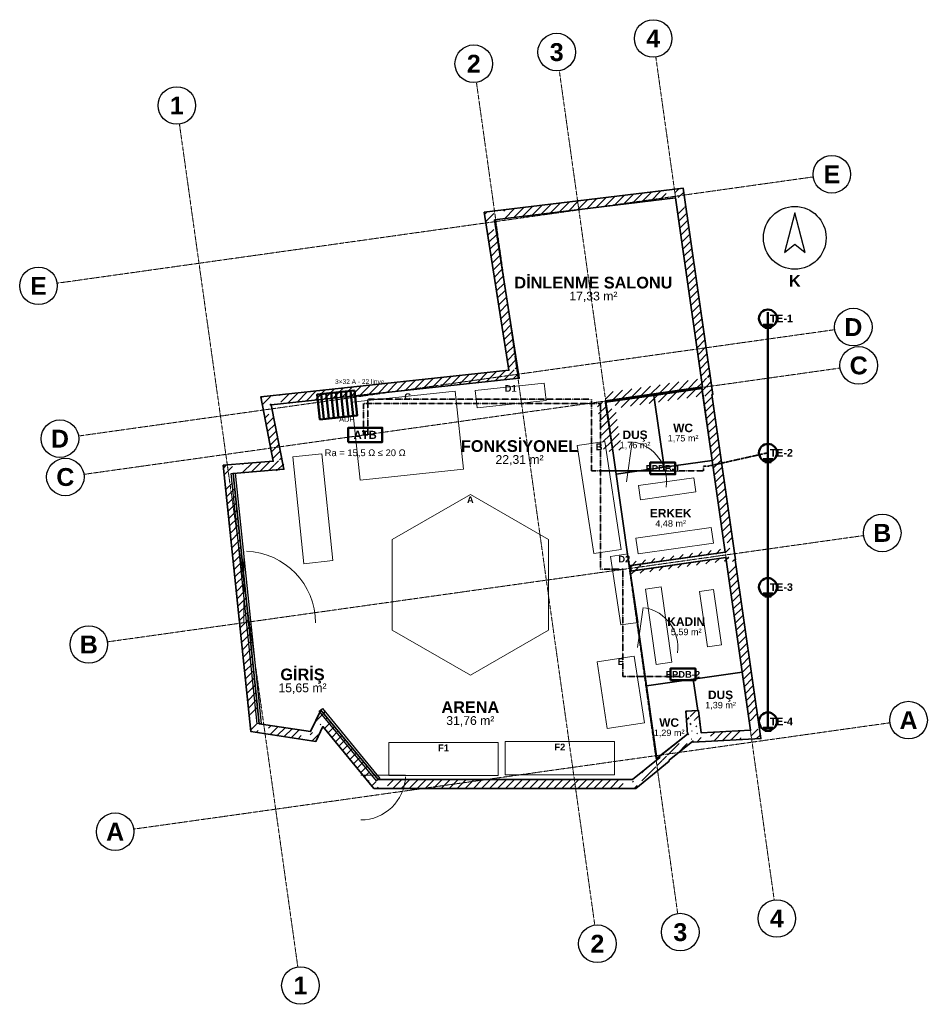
# Model space of a CAD drawing. Header units: millimetres. Extents: x -4770 to 15512, y -5017 to 16972.
import ezdxf
from ezdxf.enums import TextEntityAlignment as Align

# ---------------------------------------------------------------- set-up
doc = ezdxf.new("R2010")
doc.units = ezdxf.units.MM
doc.linetypes.add('DASHDOT', pattern=[3.556, 2.54, -0.508, 0, -0.508])
for name, color, linetype, lineweight in [('A-CEPHE', 5, 'Continuous', 25), ('A-DUVAR-MEVCUT', 8, 'Continuous', 35), ('A-DUVAR-YENI', 1, 'Continuous', 35), ('A-EKIPMAN', 9, 'Continuous', 18), ('A-KAPI', 8, 'Continuous', 18), ('A-MOBILYA', 9, 'Continuous', 18), ('A-YAZI', 7, 'Continuous', 13), ('E-PANO', 7, 'Continuous', 50), ('E-TOPRAK-BARA', 3, 'Continuous', 50), ('E-TOPRAK-ELEKTROT', 3, 'Continuous', 50), ('E-TOPRAK-ILETKEN', 3, 'DASHDOT', 35), ('E-TOPRAK-SERIT', 3, 'Continuous', 50), ('E-TOPRAK-YAZI', 3, 'Continuous', 13), ('G-AKS-BALON', 8, 'Continuous', 25), ('G-AKS-HAT', 8, 'DASHDOT', 18), ('G-KUZEY', 7, 'Continuous', 25)]:
    doc.layers.add(name, color=color, linetype=linetype, lineweight=lineweight)
doc.styles.add('GYM', font='arial.ttf')
doc.styles.add('GYM-B', font='arialbd.ttf')

# ---------------------------------------------------------------- blocks, each defined once
blk = doc.blocks.new('G_KUZEY')
blk.add_lwpolyline([(0, 560), (-230, -330), (0, -140), (230, -330)], close=True)
blk.add_circle((0, 0), 700)
at = {"style": 'GYM-B'}
blk.add_text('K', height=260, dxfattribs=at).set_placement((0, -960), align=Align.MIDDLE_CENTER)
blk = doc.blocks.new('E_PANO')
for p, q in [((-330, -280), (-330, 280)), ((-220, -280), (-220, 280)), ((-110, -280), (-110, 280)), ((0, -280), (0, 280)), ((110, -280), (110, 280)), ((220, -280), (220, 280)), ((330, -280), (330, 280))]:
    blk.add_line(p, q)
blk.add_lwpolyline([(-420, -280), (420, -280), (420, 280), (-420, 280)], close=True)
at = {"style": 'GYM'}
for tag, p, height in [('KOD', (0, 380), 120), ('TANIM', (0, -470), 105)]:
    blk.add_attdef(tag, p, '', height=height, dxfattribs=at)

msp = doc.modelspace()

# ---------------------------------------------------------------- hatches: boundary and pattern name
at = {"layer": 'A-DUVAR-MEVCUT'}
h = msp.add_hatch(dxfattribs=at)
h.set_pattern_fill('ANSI31', scale=40)
h.paths.add_polyline_path([(11012, 4959), (11563, 1104), (11761, 1132), (11210, 4987)])
h.paths.add_polyline_path([(11353, 1093), (11563, 1104), (11533, 1314), (11735, 1314), (11773, 1048), (11773, 915), (11377, 894), (11353, 894)])
h.paths.add_polyline_path([(11563, 1104), (10456, 1046), (10466, 846), (11573, 904)])
h.paths.add_polyline_path([(10432, 1256), (10456, 1046), (10666, 1057), (10666, 857), (10278, 836), (10275, 862), (10246, 839), (10246, 1256)])
h.paths.add_polyline_path([(10456, 1046), (10400, 1542), (10201, 1520), (10257, 1024)])
h.paths.add_polyline_path([(10190, 1332), (10190, 1535), (10400, 1542), (10424, 1332)])
h.paths.add_polyline_path([(10400, 1542), (10116, 1532), (10123, 1332), (10407, 1342)])
h.paths.add_polyline_path([(10326, 1322), (10130, 1322), (10116, 1532), (10326, 1539)])
h.paths.add_polyline_path([(10116, 1532), (10150, 1018), (10350, 1031), (10316, 1545)])
h.paths.add_polyline_path([(9940, 850), (10150, 1018), (10136, 1228), (10360, 1228), (10360, 841), (10278, 836), (10275, 862), (10208, 808), (9940, 808)])
h.paths.add_polyline_path([(10150, 1018), (9527, 521), (9652, 365), (10275, 862)])
h.paths.add_polyline_path([(9317, 323), (9531, 498), (9527, 521), (9737, 689), (9737, 409), (9618, 311), (9317, 311)])
h.paths.add_polyline_path([(9527, 521), (9531, 498), (9729, 528), (9725, 551)])
h.paths.add_polyline_path([(9321, 326), (9531, 498), (9527, 521), (9741, 692), (9741, 412), (9590, 288), (9321, 288)])
h.paths.add_polyline_path([(9531, 498), (8924, 0), (9051, -155), (9658, 343)])
h.paths.add_polyline_path([(9134, -86), (8996, -200), (8714, -200), (8714, 0), (8924, 0), (9134, 172)])
h.paths.add_polyline_path([(8924, 0), (3241, 0), (3241, -200), (8924, -200)])
h.paths.add_polyline_path([(3068, 210), (3241, 0), (3451, 0), (3451, -200), (3147, -200), (3031, -60), (3031, 210)])
h.paths.add_polyline_path([(3241, 0), (1957, 1555), (1803, 1428), (3087, -127)])
h.paths.add_polyline_path([(1859, 1345), (1957, 1555), (2130, 1345)])
h.paths.add_polyline_path([(1957, 1555), (1732, 1075), (1913, 990), (2138, 1470)])
h.paths.add_polyline_path([(1522, 904), (1522, 1106), (1732, 1075), (1830, 1285), (1942, 1285), (1942, 1052), (1854, 865), (1784, 865)])
h.paths.add_polyline_path([(1732, 1075), (579, 1247), (549, 1049), (1702, 877)])
h.paths.add_polyline_path([(557, 1457), (579, 1247), (789, 1216), (789, 1037), (631, 1037), (396, 1072), (369, 1333), (369, 1457)])
h.paths.add_polyline_path([(579, 1247), (0, 6840), (-199, 6819), (380, 1226)])
h.paths.add_polyline_path([(210, 6857), (0, 6840), (22, 6630), (-179, 6630), (-210, 6926), (-210, 7024), (117, 7050), (210, 7050)])
h.paths.add_polyline_path([(0, 6840), (1136, 6931), (1120, 7130), (-16, 7039)])
h.paths.add_polyline_path([(1095, 7141), (1136, 6931), (926, 6914), (926, 7141)])
h.paths.add_polyline_path([(1136, 6931), (853, 8372), (657, 8333), (940, 6892)])
h.paths.add_polyline_path([(1063, 8394), (853, 8372), (894, 8162), (690, 8162), (643, 8403), (643, 8551), (936, 8582), (1063, 8582)])
h.paths.add_polyline_path([(853, 8372), (6392, 8965), (6371, 9164), (832, 8571)])
h.paths.add_polyline_path([(6359, 9175), (6392, 8965), (6182, 8943), (6182, 9175)])
h.paths.add_polyline_path([(6392, 8965), (5840, 12499), (5642, 12468), (6194, 8934)])
h.paths.add_polyline_path([(6050, 12524), (5840, 12499), (5873, 12289), (5670, 12289), (5630, 12547), (5630, 12675), (5910, 12709), (6050, 12709)])
h.paths.add_polyline_path([(5840, 12499), (9885, 12990), (9861, 13189), (5816, 12698)])
h.paths.add_polyline_path([(9915, 12780), (9885, 12990), (9675, 12965), (9675, 13166), (9955, 13200), (10057, 13200), (10095, 12935), (10095, 12780)])
h.paths.add_polyline_path([(9885, 12990), (10491, 8771), (10689, 8799), (10083, 13018)])
h.paths.add_polyline_path([(10500, 8561), (10473, 8753), (10281, 8725), (10281, 8741), (10491, 8771), (10461, 8981), (10663, 8981), (10701, 8716), (10701, 8599), (10697, 8598), (10701, 8571), (10701, 8561)])
h.paths.add_polyline_path([(10491, 8771), (8314, 8462), (8342, 8264), (10519, 8573)])
h.paths.add_polyline_path([(8524, 8472), (8329, 8444), (8356, 8252), (8346, 8252), (8314, 8462), (8524, 8492)])
h.paths.add_polyline_path([(8314, 8462), (8486, 7339), (8683, 7369), (8512, 8492)])
h.paths.add_polyline_path([(8456, 7549), (8486, 7339), (8454, 7549)])
h.paths.add_polyline_path([(8486, 7339), (8329, 8444), (8131, 8416), (8288, 7311)])
h.paths.add_polyline_path([(8539, 8474), (8329, 8444), (8359, 8234), (8349, 8234), (8314, 8462), (8539, 8494)])
h.paths.add_polyline_path([(8329, 8444), (10473, 8753), (10444, 8951), (8300, 8642)])
h.paths.add_polyline_path([(10503, 8543), (10473, 8753), (10263, 8723), (10263, 8739), (10491, 8771), (10463, 8963), (10665, 8963), (10683, 8841), (10683, 8543)])
h.paths.add_polyline_path([(10473, 8753), (10996, 5080), (11194, 5108), (10671, 8781)])
h.paths.add_polyline_path([(11025, 4870), (11012, 4959), (10786, 4927), (10786, 5050), (10996, 5080), (10966, 5290), (11168, 5290), (11206, 5024), (11206, 4870)])
h.paths.add_polyline_path([(10996, 5080), (8877, 4779), (8905, 4581), (11024, 4882)])
h.paths.add_polyline_path([(9087, 4685), (8895, 4658), (8877, 4779), (9087, 4809)])
h.paths.add_polyline_path([(8877, 4779), (8895, 4658), (9093, 4688), (9075, 4809)])
h.paths.add_polyline_path([(9105, 4688), (8895, 4658), (8877, 4779), (9105, 4811)])
h.paths.add_polyline_path([(8895, 4658), (11012, 4959), (10984, 5157), (8867, 4856)])
h.paths.add_polyline_path([(11042, 4749), (11012, 4959), (10802, 4929), (10802, 5052), (10996, 5080), (10983, 5169), (11185, 5169), (11222, 4912), (11222, 4910), (11221, 4910), (11222, 4903), (11222, 4749)])

# ---------------------------------------------------------------- linework, layer by layer
at = {"layer": 'A-CEPHE'}
for points in [[(-45, 6835), (45, 6845), (625, 1255), (535, 1245)], [(3275, 29), (3205, -29), (1925, 1531), (1995, 1589)]]:
    msp.add_lwpolyline(points, close=True, dxfattribs=at)
at = {"layer": 'A-DUVAR-MEVCUT'}
for points in [[(11221, 4910), (11792, 916), (10278, 836), (10275, 862), (9743, 437), (9746, 416), (8996, -200), (3147, -200), (2004, 1184), (1850, 855), (396, 1072), (-220, 7023), (897, 7112), (615, 8548), (6162, 9142), (5610, 12673), (10055, 13212), (10717, 8601), (10697, 8598), (11222, 4910)], [(11012, 4959), (11563, 1104), (10456, 1046), (10400, 1542), (10116, 1532), (10150, 1018), (9527, 521), (9531, 498), (8924, 0), (3241, 0), (1957, 1555), (1732, 1075), (579, 1247), (0, 6840), (1136, 6931), (853, 8372), (6392, 8965), (5840, 12499), (9885, 12990), (10491, 8771), (8314, 8462), (8486, 7339), (8329, 8444), (10473, 8753), (10996, 5080), (8877, 4779), (8895, 4658)]]:
    msp.add_lwpolyline(points, close=True, dxfattribs=at)
at = {"layer": 'A-DUVAR-YENI'}
for points in [[(10473, 8753), (8329, 8444), (8849, 4775), (10996, 5080)], [(9403, 8580), (9632, 6977), (8559, 6824), (8331, 8428)], [(10476, 8733), (10704, 7129), (9633, 6977), (9404, 8581)], [(11012, 4959), (8868, 4654), (9466, 472), (10150, 1018), (10116, 1532), (10400, 1542), (10456, 1046), (11563, 1104)], [(10280, 2245), (10381, 1541), (10116, 1532), (10150, 1018), (9497, 497), (9463, 492), (9234, 2095)], [(11377, 2402), (11563, 1104), (10456, 1046), (10400, 1542), (10382, 1541), (10281, 2245)]]:
    msp.add_lwpolyline(points, close=True, dxfattribs=at)
at = {"layer": 'A-EKIPMAN'}
for points in [[(6991, 8468), (6950, 8856), (5409, 8692), (5450, 8304)], [(4960, 8673), (2654, 8427), (2840, 6687), (5146, 6933)], [(8302, 7553), (7689, 7459), (8058, 5047), (8671, 5141)], [(5300, 6370), (3551, 5360), (3551, 3340), (5300, 2330), (7049, 3340), (7049, 5360)], [(8816, 5046), (8430, 4987), (8664, 3454), (9050, 3513)], [(9189, 1272), (8962, 2755), (8131, 2628), (8358, 1145)], [(5925, 90), (5925, 830), (3475, 830), (3475, 90)], [(8525, 110), (8525, 850), (6075, 850), (6075, 110)]]:
    msp.add_lwpolyline(points, close=True, dxfattribs=at)
at = {"layer": 'A-KAPI'}
for p, q in [((8787, 6654), (8913, 7546)), ((240, 3500), (240, 5100)), ((9037, 2954), (9163, 3846)), ((2850, 100), (3850, 100))]:
    msp.add_line(p, q, dxfattribs=at)
for centre, radius, start, end in [((8787, 6654), 900, -8, 80), ((240, 3500), 1600, 0, 88), ((9037, 2954), 900, -8, 80), ((2850, 100), 1000, -90, -2)]:
    msp.add_arc(centre, radius, start, end, dxfattribs=at)
at = {"layer": 'A-MOBILYA'}
for points in [[(1978, 7277), (1331, 7209), (1582, 4823), (2229, 4891)], [(9058, 6567), (9103, 6250), (10341, 6425), (10296, 6742)], [(8998, 5391), (9047, 5045), (10730, 5284), (10681, 5630)], [(9562, 4307), (9215, 4257), (9456, 2574), (9802, 2624)], [(10737, 4247), (10420, 4202), (10597, 2965), (10914, 3010)]]:
    msp.add_lwpolyline(points, close=True, dxfattribs=at)
at = {"layer": 'E-TOPRAK-BARA'}
for points in [[(2570, 7540), (3330, 7540), (3330, 7860), (2570, 7860)], [(9320, 6820), (9880, 6820), (9880, 7080), (9320, 7080)], [(9770, 2220), (10330, 2220), (10330, 2480), (9770, 2480)]]:
    msp.add_lwpolyline(points, close=True, dxfattribs=at)
at = {"layer": 'E-TOPRAK-ELEKTROT'}
for p, q in [((11950, 10160), (11950, 10440)), ((11840, 10160), (12060, 10160)), ((11880, 10090), (12020, 10090)), ((11950, 7160), (11950, 7440)), ((11840, 7160), (12060, 7160)), ((11880, 7090), (12020, 7090)), ((11950, 4160), (11950, 4440)), ((11840, 4160), (12060, 4160)), ((11880, 4090), (12020, 4090)), ((11950, 1160), (11950, 1440)), ((11840, 1160), (12060, 1160)), ((11880, 1090), (12020, 1090))]:
    msp.add_line(p, q, dxfattribs=at)
for centre in [(11950, 10300), (11950, 7300), (11950, 4300), (11950, 1300)]:
    msp.add_circle(centre, 200, dxfattribs=at)
at = {"layer": 'E-TOPRAK-ILETKEN'}
msp.add_line((11950, 7300), (10610, 7000), dxfattribs=at)
for points in [[(10610, 7000), (10510, 7000), (10510, 6900), (8010, 6900), (8010, 8500), (3010, 8500), (3010, 7700), (2910, 7700)], [(2910, 7700), (2910, 8400), (8210, 8400), (8210, 6900), (9610, 6900)], [(2910, 7700), (2910, 8400), (8210, 8400), (8210, 4700), (8710, 4700), (8710, 2300), (10010, 2300)]]:
    msp.add_lwpolyline(points, dxfattribs=at)
at = {"layer": 'E-TOPRAK-SERIT'}
msp.add_lwpolyline([(11950, 10300), (11950, 7300), (11950, 4300), (11950, 1300)], dxfattribs=at)
at = {"layer": 'G-AKS-BALON'}
for centre in [(9386, 16552), (7230, 16249), (5377, 15989), (-1258, 15056), (13378, 13520), (-4350, 11028), (13858, 10107), (13978, 9251), (-3871, 7615), (-3750, 6759), (14504, 5510), (-3225, 3018), (15092, 1329), (-2637, -1163), (12149, -3101), (9992, -3405), (8139, -3665), (1504, -4597)]:
    msp.add_circle(centre, 420, dxfattribs=at)
at = {"layer": 'G-AKS-HAT'}
for p, q in [((12090, -2686), (9445, 16136)), ((9933, -2989), (7288, 15833)), ((8081, -3249), (5436, 15573)), ((1445, -4182), (-1200, 14640)), ((-3934, 11087), (12962, 13461)), ((-3455, 7674), (13442, 10049)), ((-3334, 6818), (13562, 9192)), ((-2809, 3077), (14088, 5451)), ((-2221, -1105), (14676, 1270))]:
    msp.add_line(p, q, dxfattribs=at)

# ---------------------------------------------------------------- block references
at = {"layer": 'E-PANO'}
ref = msp.add_blockref('E_PANO', (2327, 8369), dxfattribs=dict(at, rotation=186.1))
ref.add_attrib('KOD', 'ADP', (2367, 7991), dxfattribs={"layer": '0', "height": 120, "style": 'GYM'})
ref.add_attrib('TANIM', '3×32 A · 22 linye', (2277, 8836), dxfattribs={"layer": '0', "height": 105, "style": 'GYM'})
at = {"layer": 'G-KUZEY'}
msp.add_blockref('G_KUZEY', (12550, 12100), dxfattribs=at)

# ---------------------------------------------------------------- texts
at = {"layer": 'A-EKIPMAN', "style": 'GYM-B'}
for s, p in [('D1', (6200, 8736)), ('C', (3900, 8553)), ('B', (8180, 7433)), ('A', (5300, 6250)), ('D2', (8740, 4926)), ('E', (8660, 2635)), ('F1', (4700, 710)), ('F2', (7300, 730))]:
    msp.add_text(s, height=150, dxfattribs=at).set_placement(p, align=Align.MIDDLE_CENTER)
at = {"layer": 'A-YAZI'}
for s, height, style, p in [('DİNLENME SALONU', 260, 'GYM-B', (8050, 11100)), ('17,33 m²', 195, 'GYM', (8050, 10800)), ('WC', 190, 'GYM-B', (10054, 7855)), ('DUŞ', 190, 'GYM-B', (8981, 7702)), ('1,75 m²', 145, 'GYM', (10054, 7625)), ('FONKSİYONEL', 260, 'GYM-B', (6400, 7450)), ('1,76 m²', 145, 'GYM', (8981, 7472)), ('22,31 m²', 195, 'GYM', (6400, 7150)), ('ERKEK', 190, 'GYM-B', (9777, 5951)), ('4,48 m²', 145, 'GYM', (9777, 5721)), ('KADIN', 190, 'GYM-B', (10123, 3529)), ('5,59 m²', 145, 'GYM', (10123, 3299)), ('GİRİŞ', 260, 'GYM-B', (1550, 2350)), ('15,65 m²', 195, 'GYM', (1550, 2050)), ('DUŞ', 190, 'GYM-B', (10891, 1894)), ('1,39 m²', 145, 'GYM', (10891, 1664)), ('ARENA', 260, 'GYM-B', (5300, 1620)), ('31,76 m²', 195, 'GYM', (5300, 1320)), ('WC', 190, 'GYM-B', (9742, 1275)), ('1,29 m²', 145, 'GYM', (9742, 1045))]:
    msp.add_text(s, height=height, dxfattribs=dict(at, style=style)).set_placement(p, align=Align.MIDDLE_CENTER)
at = {"layer": 'E-TOPRAK-YAZI'}
for s, height, style, p in [('TE-1', 170, 'GYM-B', (12250, 10300)), ('ATB', 180, 'GYM-B', (2950, 7700)), ('Ra = 15,5 Ω ≤ 20 Ω', 150, 'GYM', (2950, 7300)), ('TE-2', 170, 'GYM-B', (12250, 7300)), ('EPDB-1', 150, 'GYM-B', (9600, 6950)), ('TE-3', 170, 'GYM-B', (12250, 4300)), ('EPDB-2', 150, 'GYM-B', (10050, 2350)), ('TE-4', 170, 'GYM-B', (12250, 1300))]:
    msp.add_text(s, height=height, dxfattribs=dict(at, style=style)).set_placement(p, align=Align.MIDDLE_CENTER)
at = {"layer": 'G-AKS-BALON', "style": 'GYM-B'}
for s, p in [('4', (9386, 16552)), ('3', (7230, 16249)), ('2', (5377, 15989)), ('1', (-1258, 15056)), ('E', (13378, 13520)), ('E', (-4350, 11028)), ('D', (13858, 10107)), ('C', (13978, 9251)), ('D', (-3871, 7615)), ('C', (-3750, 6759)), ('B', (14504, 5510)), ('B', (-3225, 3018)), ('A', (15092, 1329)), ('A', (-2637, -1163)), ('4', (12149, -3101)), ('3', (9992, -3405)), ('2', (8139, -3665)), ('1', (1504, -4597))]:
    msp.add_text(s, height=399, dxfattribs=at).set_placement(p, align=Align.MIDDLE_CENTER)

doc.saveas('drawing.dxf')
